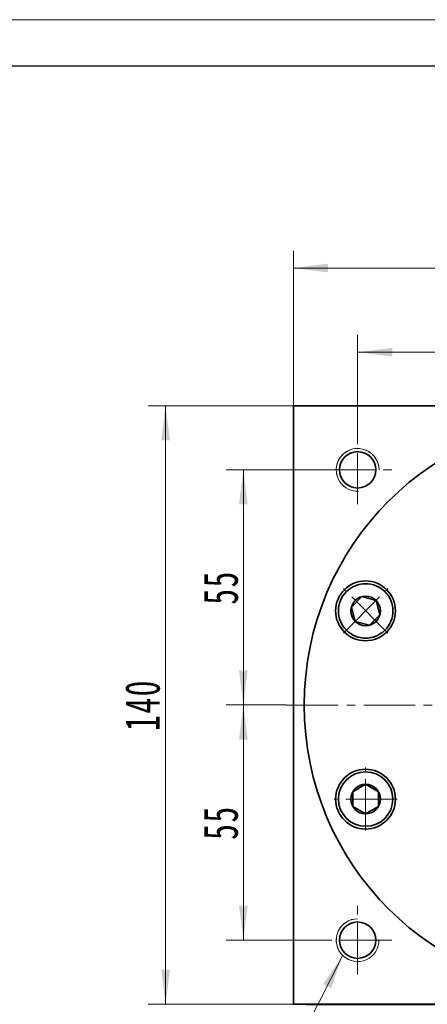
# Model space of a CAD drawing. Header units: millimetres. Extents: x 2117 to 3037, y 131 to 778.
# Tile 5 of 7: x 2554 to 2649, y 548 to 778. Entities that reach past the tile are written whole.
import ezdxf

# ---------------------------------------------------------------- set-up
doc = ezdxf.new("R2010")
doc.units = ezdxf.units.MM
doc.set_wipeout_variables(frame=1)
doc.linetypes.add('点画线', pattern=[18, 12, -2, 2, -2])
doc.layers.get('0').update_dxf_attribs({"lineweight": 35})
for name, color, linetype, lineweight in [('中心线层', 1, '点画线', 18), ('图框_外框线', 7, 'Continuous', 18), ('尺寸线层', 3, 'Continuous', 18), ('粗实线', 7, 'Continuous', 50), ('粗实线层', 7, 'Continuous', 35)]:
    doc.layers.add(name, color=color, linetype=linetype, lineweight=lineweight)
doc.styles.add('标准', font='txt', dxfattribs={"width": 0.667})
doc.dimstyles.new('a4-1-1.5', dxfattribs={"dimtxt": 4.5, "dimasz": 4.5, "dimexe": 2.25, "dimexo": 0, "dimgap": 0.75, "dimtad": 1, "dimdec": 3, "dimdsep": 46, "dimtxsty": '标准', "dimblk": '_CAXARROW', "dimcen": 0, "dimdle": 9, "dimazin": 2, "dimtfac": 0.707107, "dimtdec": 3, "dimtix": 1, "dimtmove": 2, "dimatfit": 3, "dimfxl": 0, "dimfrac": 2, "dimtolj": 1, "dimarcsym": 0})

# ---------------------------------------------------------------- blocks, each defined once
blk = doc.blocks.new('*X11')
at = {"layer": '尺寸线层', "linetype": 'Continuous'}
blk.add_hatch(color=0, dxfattribs=at).paths.add_polyline_path([(31.37, 51.33), (28.62, 43.65), (26.81, 44.56)], flags=0)
at = {"layer": '尺寸线层', "color": 0, "linetype": 'Continuous'}
blk.add_line((31.37, 51.33), (5.4, 0), dxfattribs=at)
at = {"layer": '尺寸线层', "color": 0}
for p, q in [((0, 18.16), (-23.24, 18.16)), ((0, 0), (0, 18.16)), ((0, 0), (-23.24, 0)), ((5.4, 0), (0, 0))]:
    blk.add_line(p, q, dxfattribs=at)
at = {"layer": '尺寸线层', "color": 0, "insert": (-4.05, 1.62), "char_height": 8.1, "width": 38.3855, "attachment_point": 9, "line_spacing_factor": 1.15057, "style": '标准'}
blk.add_mtext('\\T1.1;4-M10\\P6个面', dxfattribs=at)
blk = doc.blocks.new('*X12')
at = {"layer": '尺寸线层', "linetype": 'Continuous'}
for points in [[(2617.78, 720.23), (2625.88, 721.25), (2625.88, 719.22)], [(2757.78, 720.23), (2749.68, 721.25), (2749.68, 719.22)]]:
    blk.add_hatch(color=0, dxfattribs=at).paths.add_polyline_path(points, flags=0)
at = {"layer": '尺寸线层', "color": 0, "linetype": 'Continuous'}
for p, q in [((2617.78, 688.04), (2617.78, 724.28)), ((2757.78, 688.04), (2757.78, 724.28)), ((2617.78, 720.23), (2757.78, 720.23))]:
    blk.add_line(p, q, dxfattribs=at)
at = {"layer": '尺寸线层', "color": 0, "insert": (2687.78, 725.59), "char_height": 8.1, "width": 21.529, "attachment_point": 5, "line_spacing_factor": 1.15057, "style": '标准'}
blk.add_mtext('\\T1.1;140', dxfattribs=at)
blk = doc.blocks.new('_CAXARROW')
blk.add_hatch(color=0).paths.add_polyline_path([(0, 0), (-1, 0.125), (-1, -0.125)], flags=0)
blk = doc.blocks.new('*X13')
at = {"layer": '尺寸线层', "linetype": 'Continuous'}
for points in [[(2632.78, 700.55), (2640.88, 699.53), (2640.88, 701.56)], [(2687.78, 700.55), (2679.68, 699.53), (2679.68, 701.56)]]:
    blk.add_hatch(color=0, dxfattribs=at).paths.add_polyline_path(points, flags=0)
at = {"layer": '尺寸线层', "color": 0, "linetype": 'Continuous'}
for p, q in [((2632.78, 681.04), (2632.78, 704.6)), ((2687.78, 691.04), (2687.78, 704.6)), ((2687.78, 700.55), (2632.78, 700.55))]:
    blk.add_line(p, q, dxfattribs=at)
at = {"layer": '尺寸线层', "color": 0, "insert": (2660.28, 705.81), "char_height": 8.1, "width": 16.2, "attachment_point": 5, "line_spacing_factor": 1.15057, "style": '标准'}
blk.add_mtext('\\T1.1;55', dxfattribs=at)
blk = doc.blocks.new('*X15')
at = {"layer": '尺寸线层', "linetype": 'Continuous'}
for points in [[(2606.04, 673.04), (2605.03, 664.94), (2607.05, 664.94)], [(2606.04, 618.04), (2605.03, 626.14), (2607.05, 626.14)]]:
    blk.add_hatch(color=0, dxfattribs=at).paths.add_polyline_path(points, flags=0)
at = {"layer": '尺寸线层', "color": 0, "linetype": 'Continuous'}
for p, q in [((2624.78, 673.04), (2601.99, 673.04)), ((2606.04, 618.04), (2606.04, 673.04)), ((2616.22, 618.04), (2601.99, 618.04))]:
    blk.add_line(p, q, dxfattribs=at)
at = {"layer": '尺寸线层', "color": 0, "insert": (2600.77, 645.54), "char_height": 8.1, "width": 16.2, "attachment_point": 5, "rotation": 90, "line_spacing_factor": 1.15057, "style": '标准'}
blk.add_mtext('\\T1.1;55', dxfattribs=at)
blk = doc.blocks.new('*X16')
at = {"layer": '尺寸线层', "linetype": 'Continuous'}
for points in [[(2606.04, 618.04), (2607.05, 609.94), (2605.03, 609.94)], [(2606.04, 563.04), (2607.05, 571.14), (2605.03, 571.14)]]:
    blk.add_hatch(color=0, dxfattribs=at).paths.add_polyline_path(points, flags=0)
at = {"layer": '尺寸线层', "color": 0, "linetype": 'Continuous'}
for p, q in [((2616.22, 618.04), (2601.99, 618.04)), ((2606.04, 618.04), (2606.04, 563.04)), ((2624.78, 563.04), (2601.99, 563.04))]:
    blk.add_line(p, q, dxfattribs=at)
at = {"layer": '尺寸线层', "color": 0, "insert": (2600.77, 590.54), "char_height": 8.1, "width": 16.2, "attachment_point": 5, "rotation": 90, "line_spacing_factor": 1.15057, "style": '标准'}
blk.add_mtext('\\T1.1;55', dxfattribs=at)
blk = doc.blocks.new('*X17')
at = {"layer": '尺寸线层', "linetype": 'Continuous'}
for points in [[(2587.85, 688.04), (2588.86, 679.94), (2586.84, 679.94)], [(2587.85, 548.04), (2588.86, 556.14), (2586.84, 556.14)]]:
    blk.add_hatch(color=0, dxfattribs=at).paths.add_polyline_path(points, flags=0)
at = {"layer": '尺寸线层', "color": 0, "linetype": 'Continuous'}
for p, q in [((2617.78, 688.04), (2583.8, 688.04)), ((2587.85, 688.04), (2587.85, 548.04)), ((2620.65, 548.04), (2583.8, 548.04))]:
    blk.add_line(p, q, dxfattribs=at)
at = {"layer": '尺寸线层', "color": 0, "insert": (2582.49, 618.04), "char_height": 8.1, "width": 21.529, "attachment_point": 5, "rotation": 90, "line_spacing_factor": 1.15057, "style": '标准'}
blk.add_mtext('\\T1.1;140', dxfattribs=at)
blk = doc.blocks.new('*X20')
at = {"layer": '中心线层', "linetype": '点画线', "lineweight": 18}
for p, q in [((0, -7.37), (0, 7.37)), ((-7.37, 0), (7.37, 0))]:
    blk.add_line(p, q, dxfattribs=at)
at = {"layer": '粗实线层'}
for p, q in [((-3.46, 0), (-1.73, 3)), ((-1.73, 3), (1.73, 3)), ((3.46, 0), (1.73, 3)), ((3.46, 0), (1.73, 3)), ((-3.46, 0), (-1.73, -3)), ((3.46, 0), (1.73, -3)), ((-1.73, -3), (1.73, -3))]:
    blk.add_line(p, q, dxfattribs=at)
blk.add_circle((0, 0), 3.46, dxfattribs=at)
for start, end in [(0, 180), (180, 360)]:
    blk.add_arc((0, 0), 6.37, start, end, dxfattribs=at)

msp = doc.modelspace()

# ---------------------------------------------------------------- linework, layer by layer
at = {"color": 7, "linetype": 'Continuous', "lineweight": 0}
for centre, start, end in [((2632.785, 673.0386), 0, 195), ((2632.785, 563.0386), 90, 285)]:
    msp.add_arc(centre, 5, start, end, dxfattribs=at)
at = {"layer": '中心线层'}
for p, q in [((2632.785, 665.0386), (2632.785, 681.0386)), ((2624.785, 673.0386), (2640.785, 673.0386)), ((2616.219, 618.0386), (2756.535, 618.0386)), ((2632.785, 555.0386), (2632.785, 571.0386)), ((2640.785, 563.0386), (2624.785, 563.0386))]:
    msp.add_line(p, q, dxfattribs=at)
at = {"layer": '粗实线', "color": 0, "lineweight": 40}
msp.add_line((2620.653, 548.0386), (2749.285, 548.0386), dxfattribs=at)
at = {"layer": '粗实线层'}
for p, q in [((2617.785, 548.0386), (2617.785, 688.0386)), ((2617.785, 688.0386), (2757.785, 688.0386))]:
    msp.add_line(p, q, dxfattribs=at)
msp.add_lwpolyline([(2757.785, 548.0386), (2617.785, 548.0386)], dxfattribs=at)
for centre, radius in [((2687.785, 618.0386), 67.5), ((2632.785, 673.0386), 4.25), ((2634.6401, 640.0519), 7), ((2634.6401, 596.0253), 7), ((2632.785, 563.0386), 4.25)]:
    msp.add_circle(centre, radius, dxfattribs=at)
at = {"layer": '粗实线层', "lineweight": 18}
for centre, start, end in [((2632.785, 673.0386), 0, 271.923165), ((2632.785, 563.0386), 90, 1.923165)]:
    msp.add_arc(centre, 5, start, end, dxfattribs=at)

# ---------------------------------------------------------------- block references
at = {"layer": '尺寸线层'}
msp.add_blockref('*X11', (2597.9402, 508.2165), dxfattribs=at)

# ---------------------------------------------------------------- dimensions: what is measured, and where the dimension line sits
for base, p1, p2, picture, middle in [((2757.785, 720.2346), (2617.785, 688.0386), (2757.785, 688.0386), '*X12', (2687.785, 725.5908)), ((2632.785, 700.5454), (2687.785, 691.0386), (2632.785, 681.0386), '*X13', (2660.285, 705.814))]:
    dim = msp.add_linear_dim(base=base, p1=p1, p2=p2, dimstyle='a4-1-1.5', override={"dimsah": 1, "dimtfill": 1, "dimtzin": 8}, dxfattribs=at)
    dim.commit()
    dim.dimension.update_dxf_attribs({"geometry": picture, "text_midpoint": middle})
for base, p1, p2, angle, picture, middle in [((2587.8509, 548.0386), (2617.785, 688.0386), (2620.653, 548.0386), 270, '*X17', (2582.4947, 618.0386)), ((2606.0407, 673.0386), (2616.219, 618.0386), (2624.785, 673.0386), 90, '*X15', (2600.7721, 645.5386)), ((2606.0407, 563.0386), (2616.219, 618.0386), (2624.785, 563.0386), 270, '*X16', (2600.7721, 590.5386))]:
    dim = msp.add_linear_dim(base=base, p1=p1, p2=p2, angle=angle, dimstyle='a4-1-1.5', override={"dimsah": 1, "dimtfill": 1, "dimtzin": 8}, dxfattribs=at)
    dim.commit()
    dim.dimension.update_dxf_attribs({"geometry": picture, "text_midpoint": middle})

# ---------------------------------------------------------------- next in the draw order: wipeouts: each hides what was drawn before it
for points in [[(2639.1626, 644.5437), (2639.1386, 644.5675), (2639.1145, 644.5912), (2639.0903, 644.6148), (2639.066, 644.6383), (2639.0415, 644.6616), (2639.0169, 644.6848), (2638.9922, 644.7079), (2638.9673, 644.7308), (2638.9424, 644.7536), (2638.9173, 644.7763), (2638.8921, 644.7988), (2638.8667, 644.8212), (2638.8413, 644.8435), (2638.8157, 644.8656), (2638.7901, 644.8876), (2638.7643, 644.9095), (2638.7384, 644.9312), (2638.7123, 644.9528), (2638.6862, 644.9743), (2638.6599, 644.9956), (2638.6336, 645.0168), (2638.6071, 645.0378), (2638.5805, 645.0587), (2638.5538, 645.0794), (2638.527, 645.1), (2638.5001, 645.1205), (2638.473, 645.1408), (2638.4459, 645.161), (2638.4186, 645.181), (2638.3913, 645.2009), (2638.3913, 645.2009), (2638.1446, 645.3706), (2637.8902, 645.5285), (2637.6286, 645.6742), (2637.3605, 645.8075), (2637.0864, 645.9281), (2636.8069, 646.0356), (2636.5227, 646.1298), (2636.2344, 646.2106), (2635.9426, 646.2777), (2635.648, 646.3311), (2635.3511, 646.3705), (2635.0528, 646.3959), (2634.7536, 646.4073), (2634.4542, 646.4045), (2634.1552, 646.3877), (2633.8574, 646.3569), (2633.5613, 646.312), (2633.2677, 646.2533), (2632.9772, 646.1809), (2632.6904, 646.0949), (2632.4079, 645.9955), (2632.1305, 645.8829), (2631.8586, 645.7574), (2631.593, 645.6192), (2631.3341, 645.4687), (2631.0826, 645.3062), (2630.839, 645.132), (2630.6039, 644.9466), (2630.3778, 644.7503), (2630.1612, 644.5437), (2630.1612, 644.5437), (2629.9545, 644.327), (2629.7582, 644.1009), (2629.5728, 643.8658), (2629.3986, 643.6222), (2629.2361, 643.3707), (2629.0856, 643.1118), (2628.9474, 642.8462), (2628.8219, 642.5743), (2628.7093, 642.2969), (2628.6099, 642.0144), (2628.5239, 641.7276), (2628.4515, 641.4371), (2628.3928, 641.1435), (2628.3479, 640.8474), (2628.3171, 640.5496), (2628.3003, 640.2506), (2628.2975, 639.9512), (2628.3089, 639.652), (2628.3343, 639.3537), (2628.3737, 639.0568), (2628.4271, 638.7622), (2628.4942, 638.4704), (2628.575, 638.1821), (2628.6692, 637.8979), (2628.7767, 637.6184), (2628.8973, 637.3443), (2629.0306, 637.0762), (2629.1763, 636.8146), (2629.3342, 636.5602), (2629.5039, 636.3135), (2629.5039, 636.3135), (2629.5238, 636.2862), (2629.5438, 636.2589), (2629.564, 636.2318), (2629.5843, 636.2047), (2629.6048, 636.1778), (2629.6254, 636.151), (2629.6461, 636.1243), (2629.667, 636.0977), (2629.6881, 636.0712), (2629.7092, 636.0449), (2629.7305, 636.0186), (2629.752, 635.9925), (2629.7736, 635.9665), (2629.7953, 635.9405), (2629.8172, 635.9147), (2629.8392, 635.8891), (2629.8613, 635.8635), (2629.8836, 635.8381), (2629.906, 635.8127), (2629.9285, 635.7875), (2629.9512, 635.7624), (2629.974, 635.7375), (2629.9969, 635.7126), (2630.02, 635.6879), (2630.0432, 635.6633), (2630.0665, 635.6388), (2630.09, 635.6145), (2630.1136, 635.5903), (2630.1373, 635.5662), (2630.1612, 635.5422), (2630.1612, 635.5422), (2630.4029, 635.3128), (2630.6563, 635.0964), (2630.9206, 634.8935), (2631.1953, 634.7048), (2631.4794, 634.5307), (2631.7722, 634.3717), (2632.073, 634.2282), (2632.3809, 634.1007), (2632.695, 633.9894), (2633.0145, 633.8948), (2633.3385, 633.817), (2633.6662, 633.7563), (2633.9966, 633.7128), (2634.3288, 633.6866), (2634.6619, 633.6779), (2634.995, 633.6866), (2635.3272, 633.7128), (2635.6576, 633.7563), (2635.9852, 633.817), (2636.3093, 633.8948), (2636.6288, 633.9894), (2636.9429, 634.1007), (2637.2508, 634.2282), (2637.5515, 634.3717), (2637.8444, 634.5307), (2638.1285, 634.7048), (2638.4031, 634.8935), (2638.6675, 635.0964), (2638.9209, 635.3128), (2639.1626, 635.5422), (2639.1626, 635.5422), (2639.392, 635.7839), (2639.6084, 636.0373), (2639.8113, 636.3017), (2640, 636.5763), (2640.1741, 636.8604), (2640.3331, 637.1533), (2640.4766, 637.454), (2640.6041, 637.7619), (2640.7154, 638.076), (2640.81, 638.3955), (2640.8878, 638.7196), (2640.9485, 639.0472), (2640.992, 639.3776), (2641.0182, 639.7098), (2641.0269, 640.0429), (2641.0182, 640.376), (2640.992, 640.7082), (2640.9485, 641.0386), (2640.8878, 641.3663), (2640.81, 641.6903), (2640.7154, 642.0098), (2640.6041, 642.3239), (2640.4766, 642.6318), (2640.3331, 642.9326), (2640.1741, 643.2254), (2640, 643.5095), (2639.8113, 643.7842), (2639.6084, 644.0485), (2639.392, 644.3019)], [(2634.6619, 602.3993), (2634.6281, 602.3992), (2634.5943, 602.399), (2634.5604, 602.3985), (2634.5266, 602.3979), (2634.4928, 602.3971), (2634.459, 602.3961), (2634.4252, 602.3949), (2634.3915, 602.3936), (2634.3577, 602.392), (2634.3239, 602.3903), (2634.2901, 602.3885), (2634.2564, 602.3864), (2634.2226, 602.3841), (2634.1889, 602.3817), (2634.1552, 602.3791), (2634.1215, 602.3763), (2634.0878, 602.3734), (2634.0542, 602.3702), (2634.0205, 602.3669), (2633.9869, 602.3634), (2633.9533, 602.3598), (2633.9197, 602.3559), (2633.8861, 602.3519), (2633.8525, 602.3477), (2633.819, 602.3433), (2633.7855, 602.3387), (2633.752, 602.334), (2633.7186, 602.329), (2633.6851, 602.3239), (2633.6517, 602.3187), (2633.6517, 602.3187), (2633.3573, 602.2642), (2633.0658, 602.1959), (2632.7777, 602.1141), (2632.4939, 602.0187), (2632.2149, 601.9101), (2631.9412, 601.7886), (2631.6736, 601.6542), (2631.4126, 601.5075), (2631.1588, 601.3486), (2630.9128, 601.178), (2630.675, 600.996), (2630.4461, 600.803), (2630.2265, 600.5994), (2630.0167, 600.3858), (2629.8172, 600.1625), (2629.6284, 599.9301), (2629.4507, 599.689), (2629.2846, 599.4399), (2629.1304, 599.1833), (2628.9884, 598.9196), (2628.859, 598.6496), (2628.7424, 598.3738), (2628.639, 598.0928), (2628.5488, 597.8073), (2628.4722, 597.5178), (2628.4093, 597.2251), (2628.3602, 596.9297), (2628.325, 596.6324), (2628.3039, 596.3337), (2628.2969, 596.0343), (2628.2969, 596.0343), (2628.3039, 595.735), (2628.325, 595.4363), (2628.3602, 595.1389), (2628.4093, 594.8436), (2628.4722, 594.5508), (2628.5488, 594.2614), (2628.639, 593.9758), (2628.7424, 593.6948), (2628.859, 593.419), (2628.9884, 593.149), (2629.1304, 592.8854), (2629.2846, 592.6287), (2629.4507, 592.3796), (2629.6284, 592.1386), (2629.8172, 591.9062), (2630.0167, 591.6829), (2630.2265, 591.4692), (2630.4461, 591.2657), (2630.675, 591.0727), (2630.9128, 590.8907), (2631.1588, 590.72), (2631.4126, 590.5612), (2631.6736, 590.4144), (2631.9412, 590.2801), (2632.2149, 590.1585), (2632.4939, 590.0499), (2632.7777, 589.9546), (2633.0658, 589.8727), (2633.3573, 589.8045), (2633.6517, 589.75), (2633.6517, 589.75), (2633.6851, 589.7447), (2633.7186, 589.7396), (2633.752, 589.7347), (2633.7855, 589.7299), (2633.819, 589.7254), (2633.8525, 589.721), (2633.8861, 589.7168), (2633.9197, 589.7127), (2633.9533, 589.7089), (2633.9869, 589.7052), (2634.0205, 589.7017), (2634.0542, 589.6984), (2634.0878, 589.6953), (2634.1215, 589.6923), (2634.1552, 589.6895), (2634.1889, 589.6869), (2634.2226, 589.6845), (2634.2564, 589.6823), (2634.2901, 589.6802), (2634.3239, 589.6783), (2634.3577, 589.6766), (2634.3915, 589.6751), (2634.4252, 589.6737), (2634.459, 589.6726), (2634.4928, 589.6716), (2634.5266, 589.6708), (2634.5604, 589.6701), (2634.5943, 589.6697), (2634.6281, 589.6694), (2634.6619, 589.6693), (2634.6619, 589.6693), (2634.995, 589.678), (2635.3272, 589.7042), (2635.6576, 589.7477), (2635.9852, 589.8084), (2636.3093, 589.8862), (2636.6288, 589.9808), (2636.9429, 590.0921), (2637.2508, 590.2196), (2637.5515, 590.3631), (2637.8444, 590.5221), (2638.1285, 590.6962), (2638.4031, 590.8849), (2638.6675, 591.0878), (2638.9209, 591.3042), (2639.1626, 591.5336), (2639.392, 591.7753), (2639.6084, 592.0287), (2639.8113, 592.2931), (2640, 592.5677), (2640.1741, 592.8518), (2640.3331, 593.1447), (2640.4766, 593.4454), (2640.6041, 593.7533), (2640.7154, 594.0674), (2640.81, 594.3869), (2640.8878, 594.711), (2640.9485, 595.0386), (2640.992, 595.369), (2641.0182, 595.7012), (2641.0269, 596.0343), (2641.0269, 596.0343), (2641.0182, 596.3674), (2640.992, 596.6996), (2640.9485, 597.03), (2640.8878, 597.3577), (2640.81, 597.6817), (2640.7154, 598.0012), (2640.6041, 598.3153), (2640.4766, 598.6232), (2640.3331, 598.924), (2640.1741, 599.2168), (2640, 599.501), (2639.8113, 599.7756), (2639.6084, 600.0399), (2639.392, 600.2933), (2639.1626, 600.5351), (2638.9209, 600.7644), (2638.6675, 600.9809), (2638.4031, 601.1837), (2638.1285, 601.3725), (2637.8444, 601.5466), (2637.5515, 601.7056), (2637.2508, 601.849), (2636.9429, 601.9766), (2636.6288, 602.0878), (2636.3093, 602.1824), (2635.9852, 602.2602), (2635.6576, 602.321), (2635.3272, 602.3645), (2634.995, 602.3906)]]:
    msp.add_wipeout(points).dxf.layer = '粗实线层'

# ---------------------------------------------------------------- next in the draw order: linework, layer by layer
at = {"layer": '图框_外框线', "color": 3}
msp.add_lwpolyline([(2122.0497, 131.4147), (3036.8576, 131.4147), (3036.8576, 778.3145), (2122.0497, 778.3145)], close=True, dxfattribs=at)
at = {"layer": '图框_外框线', "color": 3, "lineweight": 25}
msp.add_lwpolyline([(2176.5026, 142.3052), (3025.9671, 142.3052), (3025.9671, 767.424), (2176.5026, 767.424)], close=True, dxfattribs=at)

# ---------------------------------------------------------------- next in the draw order: block references
at = {"layer": '粗实线层'}
for p, rotation in [((2634.6619, 640.0429), 45.00000000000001), ((2634.6619, 596.0343), 90)]:
    msp.add_blockref('*X20', p, dxfattribs=dict(at, rotation=rotation))

doc.saveas('drawing.dxf')
